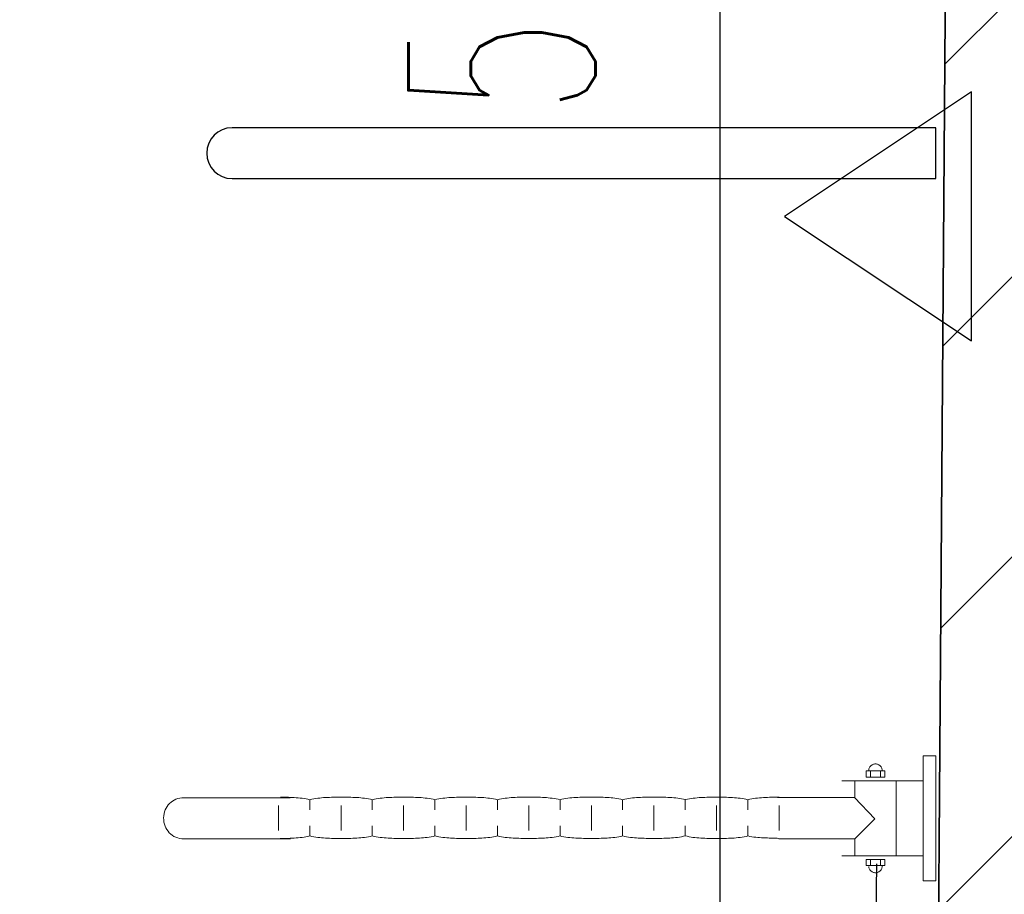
# Model space of a CAD drawing. Header units: millimetres. Extents: x 19887 to 192597, y -14203 to 39042.
# Tile 40 of 256: x 25873 to 25952, y -10057 to -9986. Entities that reach past the tile are written whole.
import ezdxf

# ---------------------------------------------------------------- set-up
doc = ezdxf.new("R2010")
doc.units = ezdxf.units.MM
doc.linetypes.add('ACAD_ISO03W100', pattern=[30, 12, -18])
doc.layers.get('Defpoints').update_dxf_attribs({"color": 4})
doc.layers.add('A_DBA_URZADZENIA SANITARNE', color=5, linetype='Continuous', lineweight=25)
doc.layers.add('Basen_rzut_poziom_1_obrys', color=252, linetype='Continuous', lineweight=35)
for name, color, linetype in [('Sufit podwieszany', 252, 'Continuous'), ('Wymiarowanie', 3, 'Continuous'), ('Wypełnienie', 252, 'Continuous')]:
    doc.layers.add(name, color=color, linetype=linetype)
doc.styles.add('ROMANS', font='romans.shx', dxfattribs={"width": 0.6})
doc.styles.get("Standard").update_dxf_attribs({"font": 'arial.ttf'})
doc.dimstyles.new('000001FB70622F18', dxfattribs={"dimtxt": 20, "dimasz": 5, "dimexe": 5, "dimexo": 1, "dimgap": 20, "dimtad": 1, "dimtoh": 1, "dimdec": 0, "dimtxsty": 'Standard', "dimblk": 'OBLIQUE', "dimcen": 0, "dimdle": 5, "dimclrd": 252, "dimclre": 252, "dimclrt": 252, "dimadec": 0, "dimazin": 0, "dimtfac": 1, "dimtdec": 0, "dimtmove": 0, "dimatfit": 3, "dimldrblk": 'OBLIQUE', "dimfxl": 150, "dimfxlon": 1, "dimlwd": 25, "dimlwe": 25, "dimarcsym": 1})

# ---------------------------------------------------------------- blocks, each defined once
blk = doc.blocks.new('_Oblique')
at = {"color": 0, "linetype": 'ByBlock', "lineweight": -2}
blk.add_line((-0.5, -0.5), (0.5, 0.5), dxfattribs=at)
blk = doc.blocks.new('*D707')
at = {"layer": 'Defpoints', "color": 0}
for p in [(3043.025, -3822.924), (3022.856, -4396.3), (3038.867, -4396.3)]:
    blk.add_point(p, dxfattribs=at)
at = {"layer": 'Wymiarowanie', "color": 252, "linetype": 'Continuous', "lineweight": 25}
for p, q in [((3022.856, -3817.924), (3022.856, -4401.3)), ((3042.025, -3822.924), (3017.856, -3822.924)), ((3037.867, -4396.3), (3017.856, -4396.3))]:
    blk.add_line(p, q, dxfattribs=at)
at = {"layer": 'Wymiarowanie', "color": 252, "linetype": 'ByBlock', "lineweight": 25, "xscale": 5, "yscale": 5, "zscale": 5}
for p, rotation in [((3022.856, -3822.924), 90), ((3022.856, -4396.3), 270)]:
    blk.add_blockref('_Oblique', p, dxfattribs=dict(at, rotation=rotation))
at = {"layer": 'Wymiarowanie', "color": 252, "insert": (3005.356, -4109.612), "char_height": 15, "attachment_point": 5, "rotation": 90, "style": 'ROMANS'}
blk.add_mtext('573', dxfattribs=at)
blk = doc.blocks.new('G$CF5E15B28')
at = {"layer": 'Wypełnienie'}
h = blk.add_hatch(dxfattribs=at)
h.set_pattern_fill('ANSI31', color=253, scale=5, angle=90)
h.set_pattern_definition([(45, (3252.028, -2175.285), (-11.22532, 11.22532), [])])
h.paths.add_polyline_path([(3082.99, -3823.077), (3100.147, -3823.076), (3100.098, -3814.694), (3097.789, -3814.694), (3097.789, -3781.139), (3082.328, -3781.139), (3082.328, -3793.381), (2887.69, -3793.381), (2887.69, -3797.196), (2892.128, -3797.196), (2892.128, -3821.83), (3043.025, -3822.924), (3038.867, -4396.3), (2895.448, -4396.3), (2895.448, -4415.787), (2892.631, -4415.787), (2892.631, -4424.887), (3113.879, -4424.338), (3113.879, -4414.978), (3110.229, -4414.978), (3110.229, -4389.643), (3077.549, -4389.643)])
at = {"layer": 'Basen_rzut_poziom_1_obrys', "color": 253, "elevation": 0}
blk.add_lwpolyline([(2895.448, -4396.3), (3038.867, -4396.3), (3043.025, -3822.924)], dxfattribs=at)
at = {"layer": 'Sufit podwieszany', "color": 253, "linetype": 'ACAD_ISO03W100', "ltscale": 5, "elevation": 0}
blk.add_lwpolyline([(2890.448, -4391.3), (3033.903, -4391.3), (3037.989, -3827.887)], dxfattribs=at)
at = {"layer": 'Wymiarowanie', "color": 253}
dim = blk.add_linear_dim(base=(3022.856, -4396.3, 0), p1=(3043.025, -3822.924, 0), p2=(3038.867, -4396.3, 0), angle=90, dimstyle='000001FB70622F18', override={"dimtxt": 15, "dimgap": 10, "dimtxsty": 'ROMANS'}, dxfattribs=at)
dim.commit()
dim.dimension.update_dxf_attribs({"geometry": '*D707', "text_midpoint": (3005.356, -4109.612, 0)})

msp = doc.modelspace()

# ---------------------------------------------------------------- linework, layer by layer
at = {"layer": 'A_DBA_URZADZENIA SANITARNE', "color": 4, "linetype": 'Continuous', "lineweight": 0}
for p, q in [((25945.972, -10055.541, 0), (25945.972, -10045.501, 0)), ((25945.972, -10045.501, 0), (25946.976, -10045.501, 0)), ((25946.976, -10045.501, 0), (25946.976, -10055.541, 0)), ((25941.722, -10046.356, 0), (25941.691, -10046.398, 0)), ((25941.758, -10046.317, 0), (25941.722, -10046.356, 0)), ((25941.796, -10046.282, 0), (25941.758, -10046.317, 0)), ((25941.839, -10046.251, 0), (25941.796, -10046.282, 0)), ((25941.883, -10046.223, 0), (25941.839, -10046.251, 0)), ((25941.931, -10046.2, 0), (25941.883, -10046.223, 0)), ((25941.981, -10046.182, 0), (25941.931, -10046.2, 0)), ((25942.034, -10046.168, 0), (25941.981, -10046.182, 0)), ((25942.088, -10046.16, 0), (25942.034, -10046.168, 0)), ((25942.144, -10046.157, 0), (25942.088, -10046.16, 0)), ((25942.199, -10046.16, 0), (25942.144, -10046.157, 0)), ((25942.253, -10046.168, 0), (25942.199, -10046.16, 0)), ((25942.305, -10046.182, 0), (25942.253, -10046.168, 0)), ((25942.356, -10046.2, 0), (25942.305, -10046.182, 0)), ((25942.403, -10046.223, 0), (25942.356, -10046.2, 0)), ((25942.449, -10046.251, 0), (25942.403, -10046.223, 0)), ((25942.491, -10046.282, 0), (25942.449, -10046.251, 0)), ((25942.53, -10046.317, 0), (25942.491, -10046.282, 0)), ((25942.565, -10046.356, 0), (25942.53, -10046.317, 0)), ((25942.596, -10046.398, 0), (25942.565, -10046.356, 0)), ((25942.897, -10046.725, 0), (25941.391, -10046.725, 0)), ((25941.391, -10046.725, 0), (25941.391, -10047.227, 0)), ((25941.609, -10046.593, 0), (25941.6, -10046.647, 0)), ((25941.622, -10046.541, 0), (25941.609, -10046.593, 0)), ((25941.64, -10046.491, 0), (25941.622, -10046.541, 0)), ((25941.663, -10046.443, 0), (25941.64, -10046.491, 0)), ((25941.691, -10046.398, 0), (25941.663, -10046.443, 0)), ((25941.747, -10046.721, 0), (25941.747, -10047.214, 0)), ((25942.54, -10046.721, 0), (25942.54, -10047.214, 0)), ((25942.624, -10046.443, 0), (25942.596, -10046.398, 0)), ((25942.647, -10046.491, 0), (25942.624, -10046.443, 0)), ((25942.665, -10046.541, 0), (25942.647, -10046.491, 0)), ((25942.679, -10046.593, 0), (25942.665, -10046.541, 0)), ((25942.687, -10046.647, 0), (25942.679, -10046.593, 0)), ((25942.69, -10046.703, 0), (25942.687, -10046.647, 0)), ((25942.897, -10047.227, 0), (25942.897, -10046.725, 0)), ((25945.966, -10047.509, 0), (25939.44, -10047.509, 0)), ((25940.478, -10047.541, 0), (25940.478, -10048.856, 0)), ((25941.391, -10047.227, 0), (25942.897, -10047.227, 0)), ((25943.791, -10047.541, 0), (25943.791, -10053.536, 0)), ((25885.317, -10049.566, 0), (25885.41, -10049.442, 0)), ((25885.41, -10049.442, 0), (25885.515, -10049.329, 0)), ((25885.515, -10049.329, 0), (25885.63, -10049.227, 0)), ((25885.63, -10049.227, 0), (25885.755, -10049.136, 0)), ((25885.755, -10049.136, 0), (25885.889, -10049.058, 0)), ((25885.889, -10049.058, 0), (25886.03, -10048.992, 0)), ((25886.03, -10048.992, 0), (25886.18, -10048.939, 0)), ((25886.18, -10048.939, 0), (25886.336, -10048.901, 0)), ((25886.336, -10048.901, 0), (25886.497, -10048.878, 0)), ((25886.497, -10048.878, 0), (25895.201, -10048.87, 0)), ((25894.251, -10051.491, 0), (25894.251, -10049.483, 0)), ((25894.57, -10048.832, 0), (25894.413, -10048.831, 0)), ((25894.728, -10048.833, 0), (25894.57, -10048.832, 0)), ((25894.885, -10048.834, 0), (25894.728, -10048.833, 0)), ((25895.043, -10048.837, 0), (25894.885, -10048.834, 0)), ((25895.2, -10048.841, 0), (25895.043, -10048.837, 0)), ((25895.357, -10048.847, 0), (25895.2, -10048.841, 0)), ((25895.514, -10048.855, 0), (25895.357, -10048.847, 0)), ((25895.672, -10048.866, 0), (25895.514, -10048.855, 0)), ((25895.829, -10048.879, 0), (25895.672, -10048.866, 0)), ((25895.987, -10048.895, 0), (25895.829, -10048.879, 0)), ((25896.144, -10048.914, 0), (25895.987, -10048.895, 0)), ((25896.302, -10048.938, 0), (25896.144, -10048.914, 0)), ((25896.459, -10048.965, 0), (25896.302, -10048.938, 0)), ((25896.616, -10048.996, 0), (25896.459, -10048.965, 0)), ((25896.774, -10049.032, 0), (25896.616, -10048.996, 0)), ((25896.76, -10049.842, 0), (25896.76, -10049.038, 0)), ((25896.93, -10048.996, 0), (25896.774, -10049.032, 0)), ((25897.087, -10048.965, 0), (25896.93, -10048.996, 0)), ((25897.243, -10048.938, 0), (25897.087, -10048.965, 0)), ((25897.4, -10048.914, 0), (25897.243, -10048.938, 0)), ((25897.556, -10048.895, 0), (25897.4, -10048.914, 0)), ((25897.713, -10048.879, 0), (25897.556, -10048.895, 0)), ((25897.869, -10048.865, 0), (25897.713, -10048.879, 0)), ((25898.025, -10048.855, 0), (25897.869, -10048.865, 0)), ((25898.182, -10048.847, 0), (25898.025, -10048.855, 0)), ((25898.338, -10048.841, 0), (25898.182, -10048.847, 0)), ((25898.495, -10048.836, 0), (25898.338, -10048.841, 0)), ((25898.651, -10048.833, 0), (25898.495, -10048.836, 0)), ((25898.808, -10048.832, 0), (25898.651, -10048.833, 0)), ((25898.964, -10048.831, 0), (25898.808, -10048.832, 0)), ((25899.12, -10048.831, 0), (25898.964, -10048.831, 0)), ((25899.277, -10048.831, 0), (25899.12, -10048.831, 0)), ((25899.271, -10051.491, 0), (25899.271, -10049.483, 0)), ((25899.434, -10048.831, 0), (25899.277, -10048.831, 0)), ((25899.591, -10048.831, 0), (25899.434, -10048.831, 0)), ((25899.748, -10048.832, 0), (25899.591, -10048.831, 0)), ((25899.905, -10048.833, 0), (25899.748, -10048.832, 0)), ((25900.062, -10048.836, 0), (25899.905, -10048.833, 0)), ((25900.219, -10048.84, 0), (25900.062, -10048.836, 0)), ((25900.375, -10048.846, 0), (25900.219, -10048.84, 0)), ((25900.532, -10048.854, 0), (25900.375, -10048.846, 0)), ((25900.689, -10048.865, 0), (25900.532, -10048.854, 0)), ((25900.846, -10048.878, 0), (25900.689, -10048.865, 0)), ((25901.003, -10048.894, 0), (25900.846, -10048.878, 0)), ((25901.16, -10048.914, 0), (25901.003, -10048.894, 0)), ((25901.317, -10048.937, 0), (25901.16, -10048.914, 0)), ((25901.474, -10048.964, 0), (25901.317, -10048.937, 0)), ((25901.631, -10048.995, 0), (25901.474, -10048.964, 0)), ((25901.787, -10049.031, 0), (25901.631, -10048.995, 0)), ((25901.78, -10049.842, 0), (25901.78, -10049.038, 0)), ((25901.944, -10048.995, 0), (25901.787, -10049.031, 0)), ((25902.101, -10048.964, 0), (25901.944, -10048.995, 0)), ((25902.258, -10048.937, 0), (25902.101, -10048.964, 0)), ((25902.415, -10048.914, 0), (25902.258, -10048.937, 0)), ((25902.572, -10048.894, 0), (25902.415, -10048.914, 0)), ((25902.729, -10048.878, 0), (25902.572, -10048.894, 0)), ((25902.886, -10048.865, 0), (25902.729, -10048.878, 0)), ((25903.043, -10048.854, 0), (25902.886, -10048.865, 0)), ((25903.2, -10048.846, 0), (25903.043, -10048.854, 0)), ((25903.357, -10048.84, 0), (25903.2, -10048.846, 0)), ((25903.514, -10048.836, 0), (25903.357, -10048.84, 0)), ((25903.67, -10048.833, 0), (25903.514, -10048.836, 0)), ((25903.828, -10048.831, 0), (25903.67, -10048.833, 0)), ((25903.984, -10048.83, 0), (25903.828, -10048.831, 0)), ((25904.141, -10048.83, 0), (25903.984, -10048.83, 0)), ((25904.298, -10048.83, 0), (25904.141, -10048.83, 0)), ((25904.291, -10051.491, 0), (25904.291, -10049.483, 0)), ((25904.455, -10048.83, 0), (25904.298, -10048.83, 0)), ((25904.612, -10048.83, 0), (25904.455, -10048.83, 0)), ((25904.769, -10048.831, 0), (25904.612, -10048.83, 0)), ((25904.926, -10048.833, 0), (25904.769, -10048.831, 0)), ((25905.083, -10048.836, 0), (25904.926, -10048.833, 0)), ((25905.24, -10048.84, 0), (25905.083, -10048.836, 0)), ((25905.397, -10048.846, 0), (25905.24, -10048.84, 0)), ((25905.553, -10048.854, 0), (25905.397, -10048.846, 0)), ((25905.711, -10048.865, 0), (25905.553, -10048.854, 0)), ((25905.867, -10048.878, 0), (25905.711, -10048.865, 0)), ((25906.024, -10048.894, 0), (25905.867, -10048.878, 0)), ((25906.181, -10048.913, 0), (25906.024, -10048.894, 0)), ((25906.338, -10048.936, 0), (25906.181, -10048.913, 0)), ((25906.495, -10048.963, 0), (25906.338, -10048.936, 0)), ((25906.652, -10048.995, 0), (25906.495, -10048.963, 0)), ((25906.809, -10049.03, 0), (25906.652, -10048.995, 0)), ((25906.799, -10049.842, 0), (25906.799, -10049.038, 0)), ((25906.965, -10048.995, 0), (25906.809, -10049.03, 0)), ((25907.122, -10048.963, 0), (25906.965, -10048.995, 0)), ((25907.278, -10048.936, 0), (25907.122, -10048.963, 0)), ((25907.434, -10048.913, 0), (25907.278, -10048.936, 0)), ((25907.591, -10048.894, 0), (25907.434, -10048.913, 0)), ((25907.747, -10048.877, 0), (25907.591, -10048.894, 0)), ((25907.904, -10048.864, 0), (25907.747, -10048.877, 0)), ((25908.06, -10048.853, 0), (25907.904, -10048.864, 0)), ((25908.217, -10048.845, 0), (25908.06, -10048.853, 0)), ((25908.373, -10048.839, 0), (25908.217, -10048.845, 0)), ((25908.529, -10048.835, 0), (25908.373, -10048.839, 0)), ((25908.686, -10048.832, 0), (25908.529, -10048.835, 0)), ((25908.842, -10048.83, 0), (25908.686, -10048.832, 0)), ((25908.999, -10048.829, 0), (25908.842, -10048.83, 0)), ((25909.155, -10048.829, 0), (25908.999, -10048.829, 0)), ((25909.311, -10048.829, 0), (25909.155, -10048.829, 0)), ((25909.31, -10051.491, 0), (25909.31, -10049.483, 0)), ((25909.468, -10048.829, 0), (25909.311, -10048.829, 0)), ((25909.625, -10048.829, 0), (25909.468, -10048.829, 0)), ((25909.781, -10048.83, 0), (25909.625, -10048.829, 0)), ((25909.938, -10048.832, 0), (25909.781, -10048.83, 0)), ((25910.094, -10048.835, 0), (25909.938, -10048.832, 0)), ((25910.251, -10048.839, 0), (25910.094, -10048.835, 0)), ((25910.408, -10048.845, 0), (25910.251, -10048.839, 0)), ((25910.564, -10048.853, 0), (25910.408, -10048.845, 0)), ((25910.721, -10048.864, 0), (25910.564, -10048.853, 0)), ((25910.877, -10048.877, 0), (25910.721, -10048.864, 0)), ((25911.034, -10048.893, 0), (25910.877, -10048.877, 0)), ((25911.19, -10048.913, 0), (25911.034, -10048.893, 0)), ((25911.347, -10048.936, 0), (25911.19, -10048.913, 0)), ((25911.503, -10048.963, 0), (25911.347, -10048.936, 0)), ((25911.66, -10048.994, 0), (25911.503, -10048.963, 0)), ((25911.816, -10049.029, 0), (25911.66, -10048.994, 0)), ((25911.974, -10048.994, 0), (25911.816, -10049.029, 0)), ((25911.819, -10049.842, 0), (25911.819, -10049.038, 0)), ((25912.132, -10048.963, 0), (25911.974, -10048.994, 0)), ((25912.29, -10048.936, 0), (25912.132, -10048.963, 0)), ((25912.447, -10048.913, 0), (25912.29, -10048.936, 0)), ((25912.605, -10048.893, 0), (25912.447, -10048.913, 0)), ((25912.763, -10048.877, 0), (25912.605, -10048.893, 0)), ((25912.921, -10048.863, 0), (25912.763, -10048.877, 0)), ((25913.078, -10048.853, 0), (25912.921, -10048.863, 0)), ((25913.236, -10048.845, 0), (25913.078, -10048.853, 0)), ((25913.394, -10048.838, 0), (25913.236, -10048.845, 0)), ((25913.552, -10048.834, 0), (25913.394, -10048.838, 0)), ((25913.71, -10048.831, 0), (25913.552, -10048.834, 0)), ((25913.867, -10048.829, 0), (25913.71, -10048.831, 0)), ((25914.025, -10048.828, 0), (25913.867, -10048.829, 0)), ((25914.183, -10048.828, 0), (25914.025, -10048.828, 0)), ((25914.34, -10048.828, 0), (25914.183, -10048.828, 0)), ((25914.33, -10051.491, 0), (25914.33, -10049.483, 0)), ((25914.496, -10048.828, 0), (25914.34, -10048.828, 0)), ((25914.652, -10048.828, 0), (25914.496, -10048.828, 0)), ((25914.808, -10048.829, 0), (25914.652, -10048.828, 0)), ((25914.964, -10048.831, 0), (25914.808, -10048.829, 0)), ((25915.12, -10048.834, 0), (25914.964, -10048.831, 0)), ((25915.275, -10048.838, 0), (25915.12, -10048.834, 0)), ((25915.431, -10048.844, 0), (25915.275, -10048.838, 0)), ((25915.587, -10048.852, 0), (25915.431, -10048.844, 0)), ((25915.743, -10048.863, 0), (25915.587, -10048.852, 0)), ((25915.899, -10048.876, 0), (25915.743, -10048.863, 0)), ((25916.055, -10048.893, 0), (25915.899, -10048.876, 0)), ((25916.211, -10048.912, 0), (25916.055, -10048.893, 0)), ((25916.367, -10048.935, 0), (25916.211, -10048.912, 0)), ((25916.523, -10048.962, 0), (25916.367, -10048.935, 0)), ((25916.679, -10048.993, 0), (25916.523, -10048.962, 0)), ((25916.835, -10049.028, 0), (25916.679, -10048.993, 0)), ((25916.994, -10048.993, 0), (25916.835, -10049.028, 0)), ((25916.839, -10049.842, 0), (25916.839, -10049.038, 0)), ((25917.153, -10048.962, 0), (25916.994, -10048.993, 0)), ((25917.311, -10048.935, 0), (25917.153, -10048.962, 0)), ((25917.47, -10048.912, 0), (25917.311, -10048.935, 0)), ((25917.629, -10048.892, 0), (25917.47, -10048.912, 0)), ((25917.788, -10048.876, 0), (25917.629, -10048.892, 0)), ((25917.947, -10048.863, 0), (25917.788, -10048.876, 0)), ((25918.106, -10048.852, 0), (25917.947, -10048.863, 0)), ((25918.265, -10048.844, 0), (25918.106, -10048.852, 0)), ((25918.424, -10048.837, 0), (25918.265, -10048.844, 0)), ((25918.583, -10048.833, 0), (25918.424, -10048.837, 0)), ((25918.742, -10048.83, 0), (25918.583, -10048.833, 0)), ((25918.9, -10048.828, 0), (25918.742, -10048.83, 0)), ((25919.059, -10048.827, 0), (25918.9, -10048.828, 0)), ((25919.218, -10048.827, 0), (25919.059, -10048.827, 0)), ((25919.377, -10048.826, 0), (25919.218, -10048.827, 0)), ((25919.35, -10051.491, 0), (25919.35, -10049.483, 0)), ((25919.533, -10048.827, 0), (25919.377, -10048.826, 0)), ((25919.688, -10048.827, 0), (25919.533, -10048.827, 0)), ((25919.843, -10048.828, 0), (25919.688, -10048.827, 0)), ((25919.999, -10048.83, 0), (25919.843, -10048.828, 0)), ((25920.154, -10048.833, 0), (25919.999, -10048.83, 0)), ((25920.309, -10048.837, 0), (25920.154, -10048.833, 0)), ((25920.463, -10048.844, 0), (25920.309, -10048.837, 0)), ((25920.619, -10048.852, 0), (25920.463, -10048.844, 0)), ((25920.774, -10048.863, 0), (25920.619, -10048.852, 0)), ((25920.93, -10048.876, 0), (25920.774, -10048.863, 0)), ((25921.085, -10048.892, 0), (25920.93, -10048.876, 0)), ((25921.242, -10048.911, 0), (25921.085, -10048.892, 0)), ((25921.398, -10048.934, 0), (25921.242, -10048.911, 0)), ((25921.555, -10048.961, 0), (25921.398, -10048.934, 0)), ((25921.713, -10048.992, 0), (25921.555, -10048.961, 0)), ((25921.871, -10049.027, 0), (25921.713, -10048.992, 0)), ((25921.859, -10049.842, 0), (25921.859, -10049.038, 0)), ((25922.028, -10048.992, 0), (25921.871, -10049.027, 0)), ((25922.185, -10048.961, 0), (25922.028, -10048.992, 0)), ((25922.342, -10048.934, 0), (25922.185, -10048.961, 0)), ((25922.499, -10048.911, 0), (25922.342, -10048.934, 0)), ((25922.656, -10048.892, 0), (25922.499, -10048.911, 0)), ((25922.813, -10048.876, 0), (25922.656, -10048.892, 0)), ((25922.97, -10048.862, 0), (25922.813, -10048.876, 0)), ((25923.127, -10048.851, 0), (25922.97, -10048.862, 0)), ((25923.284, -10048.843, 0), (25923.127, -10048.851, 0)), ((25923.441, -10048.837, 0), (25923.284, -10048.843, 0)), ((25923.598, -10048.832, 0), (25923.441, -10048.837, 0)), ((25923.756, -10048.829, 0), (25923.598, -10048.832, 0)), ((25923.912, -10048.827, 0), (25923.756, -10048.829, 0)), ((25924.07, -10048.826, 0), (25923.912, -10048.827, 0)), ((25924.227, -10048.826, 0), (25924.07, -10048.826, 0)), ((25924.384, -10048.826, 0), (25924.227, -10048.826, 0)), ((25924.37, -10051.491, 0), (25924.37, -10049.483, 0)), ((25924.542, -10048.826, 0), (25924.384, -10048.826, 0)), ((25924.699, -10048.826, 0), (25924.542, -10048.826, 0)), ((25924.857, -10048.827, 0), (25924.699, -10048.826, 0)), ((25925.015, -10048.829, 0), (25924.857, -10048.827, 0)), ((25925.172, -10048.832, 0), (25925.015, -10048.829, 0)), ((25925.33, -10048.837, 0), (25925.172, -10048.832, 0)), ((25925.488, -10048.843, 0), (25925.33, -10048.837, 0)), ((25925.645, -10048.851, 0), (25925.488, -10048.843, 0)), ((25925.803, -10048.862, 0), (25925.645, -10048.851, 0)), ((25925.96, -10048.875, 0), (25925.803, -10048.862, 0)), ((25926.118, -10048.892, 0), (25925.96, -10048.875, 0)), ((25926.276, -10048.911, 0), (25926.118, -10048.892, 0)), ((25926.433, -10048.934, 0), (25926.276, -10048.911, 0)), ((25926.591, -10048.961, 0), (25926.433, -10048.934, 0)), ((25926.749, -10048.991, 0), (25926.591, -10048.961, 0)), ((25926.907, -10049.026, 0), (25926.749, -10048.991, 0)), ((25926.878, -10049.842, 0), (25926.878, -10049.038, 0)), ((25927.06, -10048.991, 0), (25926.907, -10049.026, 0)), ((25927.214, -10048.961, 0), (25927.06, -10048.991, 0)), ((25927.369, -10048.935, 0), (25927.214, -10048.961, 0)), ((25927.524, -10048.912, 0), (25927.369, -10048.935, 0)), ((25927.68, -10048.893, 0), (25927.524, -10048.912, 0)), ((25927.836, -10048.877, 0), (25927.68, -10048.893, 0)), ((25927.993, -10048.865, 0), (25927.836, -10048.877, 0)), ((25928.15, -10048.855, 0), (25927.993, -10048.865, 0)), ((25928.306, -10048.847, 0), (25928.15, -10048.855, 0)), ((25928.463, -10048.841, 0), (25928.306, -10048.847, 0)), ((25928.619, -10048.837, 0), (25928.463, -10048.841, 0)), ((25928.775, -10048.835, 0), (25928.619, -10048.837, 0)), ((25928.93, -10048.833, 0), (25928.775, -10048.835, 0)), ((25929.085, -10048.833, 0), (25928.93, -10048.833, 0)), ((25929.239, -10048.832, 0), (25929.085, -10048.833, 0)), ((25929.393, -10048.832, 0), (25929.239, -10048.832, 0)), ((25929.55, -10048.832, 0), (25929.393, -10048.832, 0)), ((25929.393, -10051.489, 0), (25929.393, -10049.481, 0)), ((25929.709, -10048.833, 0), (25929.55, -10048.832, 0)), ((25929.868, -10048.833, 0), (25929.709, -10048.833, 0)), ((25930.027, -10048.835, 0), (25929.868, -10048.833, 0)), ((25930.187, -10048.838, 0), (25930.027, -10048.835, 0)), ((25930.347, -10048.842, 0), (25930.187, -10048.838, 0)), ((25930.507, -10048.848, 0), (25930.347, -10048.842, 0)), ((25930.667, -10048.855, 0), (25930.507, -10048.848, 0)), ((25930.826, -10048.866, 0), (25930.667, -10048.855, 0)), ((25930.984, -10048.879, 0), (25930.826, -10048.866, 0)), ((25931.141, -10048.895, 0), (25930.984, -10048.879, 0)), ((25931.297, -10048.915, 0), (25931.141, -10048.895, 0)), ((25931.451, -10048.938, 0), (25931.297, -10048.915, 0)), ((25931.604, -10048.965, 0), (25931.451, -10048.938, 0)), ((25931.755, -10048.997, 0), (25931.604, -10048.965, 0)), ((25931.904, -10049.033, 0), (25931.755, -10048.997, 0)), ((25931.9, -10049.842, 0), (25931.9, -10049.038, 0)), ((25932.06, -10048.997, 0), (25931.904, -10049.033, 0)), ((25932.216, -10048.965, 0), (25932.06, -10048.997, 0)), ((25932.372, -10048.938, 0), (25932.216, -10048.965, 0)), ((25932.529, -10048.915, 0), (25932.372, -10048.938, 0)), ((25932.687, -10048.895, 0), (25932.529, -10048.915, 0)), ((25932.844, -10048.879, 0), (25932.687, -10048.895, 0)), ((25933.002, -10048.866, 0), (25932.844, -10048.879, 0)), ((25933.161, -10048.855, 0), (25933.002, -10048.866, 0)), ((25933.319, -10048.847, 0), (25933.161, -10048.855, 0)), ((25933.478, -10048.841, 0), (25933.319, -10048.847, 0)), ((25933.636, -10048.837, 0), (25933.478, -10048.841, 0)), ((25933.795, -10048.834, 0), (25933.636, -10048.837, 0)), ((25933.953, -10048.833, 0), (25933.795, -10048.834, 0)), ((25934.111, -10048.832, 0), (25933.953, -10048.833, 0)), ((25934.269, -10048.832, 0), (25934.111, -10048.832, 0)), ((25934.427, -10048.832, 0), (25934.269, -10048.832, 0)), ((25934.292, -10048.862, 0), (25940.462, -10048.862, 0)), ((25934.411, -10051.491, 0), (25934.411, -10049.483, 0)), ((25940.462, -10048.862, 0), (25942.101, -10050.574, 0)), ((25885.035, -10050.485, 0), (25885.045, -10050.314, 0)), ((25885.045, -10050.314, 0), (25885.071, -10050.149, 0)), ((25885.071, -10050.149, 0), (25885.112, -10049.991, 0)), ((25885.112, -10049.991, 0), (25885.167, -10049.841, 0)), ((25885.167, -10049.841, 0), (25885.236, -10049.699, 0)), ((25885.236, -10049.699, 0), (25885.317, -10049.566, 0)), ((25885.042, -10050.657, 0), (25885.035, -10050.485, 0)), ((25885.064, -10050.825, 0), (25885.042, -10050.657, 0)), ((25885.102, -10050.987, 0), (25885.064, -10050.825, 0)), ((25885.154, -10051.141, 0), (25885.102, -10050.987, 0)), ((25942.101, -10050.574, 0), (25940.467, -10052.183, 0)), ((25885.22, -10051.289, 0), (25885.154, -10051.141, 0)), ((25885.299, -10051.429, 0), (25885.22, -10051.289, 0)), ((25885.391, -10051.559, 0), (25885.299, -10051.429, 0)), ((25885.494, -10051.679, 0), (25885.391, -10051.559, 0)), ((25885.609, -10051.789, 0), (25885.494, -10051.679, 0)), ((25885.734, -10051.886, 0), (25885.609, -10051.789, 0)), ((25885.869, -10051.971, 0), (25885.734, -10051.886, 0)), ((25896.76, -10051.935, 0), (25896.76, -10051.132, 0)), ((25901.78, -10051.935, 0), (25901.78, -10051.132, 0)), ((25906.799, -10051.935, 0), (25906.799, -10051.132, 0)), ((25911.819, -10051.935, 0), (25911.819, -10051.132, 0)), ((25916.839, -10051.935, 0), (25916.839, -10051.132, 0)), ((25921.859, -10051.935, 0), (25921.859, -10051.132, 0)), ((25926.878, -10051.935, 0), (25926.878, -10051.132, 0)), ((25931.9, -10051.935, 0), (25931.9, -10051.132, 0)), ((25886.012, -10052.042, 0), (25885.869, -10051.971, 0)), ((25886.165, -10052.1, 0), (25886.012, -10052.042, 0)), ((25886.324, -10052.141, 0), (25886.165, -10052.1, 0)), ((25886.491, -10052.167, 0), (25886.324, -10052.141, 0)), ((25886.664, -10052.176, 0), (25886.491, -10052.167, 0)), ((25895.219, -10052.176, 0), (25886.664, -10052.176, 0)), ((25894.557, -10052.136, 0), (25894.398, -10052.136, 0)), ((25894.715, -10052.135, 0), (25894.557, -10052.136, 0)), ((25894.873, -10052.133, 0), (25894.715, -10052.135, 0)), ((25895.032, -10052.131, 0), (25894.873, -10052.133, 0)), ((25895.19, -10052.126, 0), (25895.032, -10052.131, 0)), ((25895.349, -10052.12, 0), (25895.19, -10052.126, 0)), ((25895.507, -10052.112, 0), (25895.349, -10052.12, 0)), ((25895.665, -10052.101, 0), (25895.507, -10052.112, 0)), ((25895.824, -10052.088, 0), (25895.665, -10052.101, 0)), ((25895.982, -10052.072, 0), (25895.824, -10052.088, 0)), ((25896.141, -10052.052, 0), (25895.982, -10052.072, 0)), ((25896.299, -10052.029, 0), (25896.141, -10052.052, 0)), ((25896.457, -10052.002, 0), (25896.299, -10052.029, 0)), ((25896.616, -10051.971, 0), (25896.457, -10052.002, 0)), ((25896.774, -10051.935, 0), (25896.616, -10051.971, 0)), ((25896.931, -10051.971, 0), (25896.774, -10051.935, 0)), ((25897.087, -10052.002, 0), (25896.931, -10051.971, 0)), ((25897.243, -10052.029, 0), (25897.087, -10052.002, 0)), ((25897.4, -10052.052, 0), (25897.243, -10052.029, 0)), ((25897.556, -10052.072, 0), (25897.4, -10052.052, 0)), ((25897.713, -10052.088, 0), (25897.556, -10052.072, 0)), ((25897.869, -10052.101, 0), (25897.713, -10052.088, 0)), ((25898.025, -10052.111, 0), (25897.869, -10052.101, 0)), ((25898.182, -10052.12, 0), (25898.025, -10052.111, 0)), ((25898.339, -10052.126, 0), (25898.182, -10052.12, 0)), ((25898.495, -10052.13, 0), (25898.339, -10052.126, 0)), ((25898.651, -10052.133, 0), (25898.495, -10052.13, 0)), ((25898.808, -10052.135, 0), (25898.651, -10052.133, 0)), ((25898.964, -10052.135, 0), (25898.808, -10052.135, 0)), ((25899.12, -10052.136, 0), (25898.964, -10052.135, 0)), ((25899.277, -10052.136, 0), (25899.12, -10052.136, 0)), ((25899.433, -10052.136, 0), (25899.277, -10052.136, 0)), ((25899.59, -10052.135, 0), (25899.433, -10052.136, 0)), ((25899.747, -10052.135, 0), (25899.59, -10052.135, 0)), ((25899.904, -10052.133, 0), (25899.747, -10052.135, 0)), ((25900.062, -10052.13, 0), (25899.904, -10052.133, 0)), ((25900.219, -10052.126, 0), (25900.062, -10052.13, 0)), ((25900.376, -10052.12, 0), (25900.219, -10052.126, 0)), ((25900.533, -10052.111, 0), (25900.376, -10052.12, 0)), ((25900.691, -10052.101, 0), (25900.533, -10052.111, 0)), ((25900.847, -10052.088, 0), (25900.691, -10052.101, 0)), ((25901.004, -10052.071, 0), (25900.847, -10052.088, 0)), ((25901.16, -10052.052, 0), (25901.004, -10052.071, 0)), ((25901.315, -10052.029, 0), (25901.16, -10052.052, 0)), ((25901.471, -10052.002, 0), (25901.315, -10052.029, 0)), ((25901.625, -10051.971, 0), (25901.471, -10052.002, 0)), ((25901.779, -10051.935, 0), (25901.625, -10051.971, 0)), ((25901.937, -10051.97, 0), (25901.779, -10051.935, 0)), ((25902.094, -10052.002, 0), (25901.937, -10051.97, 0)), ((25902.252, -10052.028, 0), (25902.094, -10052.002, 0)), ((25902.409, -10052.052, 0), (25902.252, -10052.028, 0)), ((25902.567, -10052.071, 0), (25902.409, -10052.052, 0)), ((25902.724, -10052.087, 0), (25902.567, -10052.071, 0)), ((25902.881, -10052.1, 0), (25902.724, -10052.087, 0)), ((25903.039, -10052.111, 0), (25902.881, -10052.1, 0)), ((25903.196, -10052.119, 0), (25903.039, -10052.111, 0)), ((25903.353, -10052.125, 0), (25903.196, -10052.119, 0)), ((25903.511, -10052.13, 0), (25903.353, -10052.125, 0)), ((25903.668, -10052.132, 0), (25903.511, -10052.13, 0)), ((25903.826, -10052.134, 0), (25903.668, -10052.132, 0)), ((25903.983, -10052.135, 0), (25903.826, -10052.134, 0)), ((25904.141, -10052.135, 0), (25903.983, -10052.135, 0)), ((25904.298, -10052.135, 0), (25904.141, -10052.135, 0)), ((25904.455, -10052.135, 0), (25904.298, -10052.135, 0)), ((25904.613, -10052.135, 0), (25904.455, -10052.135, 0)), ((25904.77, -10052.134, 0), (25904.613, -10052.135, 0)), ((25904.928, -10052.132, 0), (25904.77, -10052.134, 0)), ((25905.085, -10052.129, 0), (25904.928, -10052.132, 0)), ((25905.243, -10052.125, 0), (25905.085, -10052.129, 0)), ((25905.4, -10052.119, 0), (25905.243, -10052.125, 0)), ((25905.557, -10052.111, 0), (25905.4, -10052.119, 0)), ((25905.715, -10052.1, 0), (25905.557, -10052.111, 0)), ((25905.872, -10052.087, 0), (25905.715, -10052.1, 0)), ((25906.03, -10052.071, 0), (25905.872, -10052.087, 0)), ((25906.187, -10052.051, 0), (25906.03, -10052.071, 0)), ((25906.345, -10052.028, 0), (25906.187, -10052.051, 0)), ((25906.502, -10052.001, 0), (25906.345, -10052.028, 0)), ((25906.659, -10051.97, 0), (25906.502, -10052.001, 0)), ((25906.816, -10051.934, 0), (25906.659, -10051.97, 0)), ((25906.973, -10051.97, 0), (25906.816, -10051.934, 0)), ((25907.128, -10052.001, 0), (25906.973, -10051.97, 0)), ((25907.284, -10052.028, 0), (25907.128, -10052.001, 0)), ((25907.44, -10052.051, 0), (25907.284, -10052.028, 0)), ((25907.596, -10052.071, 0), (25907.44, -10052.051, 0)), ((25907.752, -10052.087, 0), (25907.596, -10052.071, 0)), ((25907.908, -10052.1, 0), (25907.752, -10052.087, 0)), ((25908.064, -10052.11, 0), (25907.908, -10052.1, 0)), ((25908.22, -10052.119, 0), (25908.064, -10052.11, 0)), ((25908.376, -10052.125, 0), (25908.22, -10052.119, 0)), ((25908.532, -10052.129, 0), (25908.376, -10052.125, 0)), ((25908.688, -10052.131, 0), (25908.532, -10052.129, 0)), ((25908.844, -10052.133, 0), (25908.688, -10052.131, 0)), ((25908.999, -10052.134, 0), (25908.844, -10052.133, 0)), ((25909.155, -10052.134, 0), (25908.999, -10052.134, 0)), ((25909.311, -10052.134, 0), (25909.155, -10052.134, 0)), ((25909.468, -10052.134, 0), (25909.311, -10052.134, 0)), ((25909.626, -10052.134, 0), (25909.468, -10052.134, 0)), ((25909.783, -10052.133, 0), (25909.626, -10052.134, 0)), ((25909.941, -10052.131, 0), (25909.783, -10052.133, 0)), ((25910.099, -10052.129, 0), (25909.941, -10052.131, 0)), ((25910.257, -10052.125, 0), (25910.099, -10052.129, 0)), ((25910.414, -10052.119, 0), (25910.257, -10052.125, 0)), ((25910.572, -10052.11, 0), (25910.414, -10052.119, 0)), ((25910.73, -10052.1, 0), (25910.572, -10052.11, 0)), ((25910.887, -10052.087, 0), (25910.73, -10052.1, 0)), ((25911.044, -10052.071, 0), (25910.887, -10052.087, 0)), ((25911.2, -10052.051, 0), (25911.044, -10052.071, 0)), ((25911.356, -10052.028, 0), (25911.2, -10052.051, 0)), ((25911.512, -10052, 0), (25911.356, -10052.028, 0)), ((25911.667, -10051.969, 0), (25911.512, -10052, 0)), ((25911.822, -10051.933, 0), (25911.667, -10051.969, 0)), ((25911.978, -10051.969, 0), (25911.822, -10051.933, 0)), ((25912.135, -10052, 0), (25911.978, -10051.969, 0)), ((25912.291, -10052.028, 0), (25912.135, -10052, 0)), ((25912.447, -10052.051, 0), (25912.291, -10052.028, 0)), ((25912.604, -10052.07, 0), (25912.447, -10052.051, 0)), ((25912.76, -10052.086, 0), (25912.604, -10052.07, 0)), ((25912.917, -10052.1, 0), (25912.76, -10052.086, 0)), ((25913.073, -10052.11, 0), (25912.917, -10052.1, 0)), ((25913.23, -10052.118, 0), (25913.073, -10052.11, 0)), ((25913.386, -10052.124, 0), (25913.23, -10052.118, 0)), ((25913.542, -10052.128, 0), (25913.386, -10052.124, 0)), ((25913.699, -10052.131, 0), (25913.542, -10052.128, 0)), ((25913.855, -10052.132, 0), (25913.699, -10052.131, 0)), ((25914.011, -10052.133, 0), (25913.855, -10052.132, 0)), ((25914.168, -10052.133, 0), (25914.011, -10052.133, 0)), ((25914.324, -10052.133, 0), (25914.168, -10052.133, 0)), ((25914.481, -10052.133, 0), (25914.324, -10052.133, 0)), ((25914.638, -10052.133, 0), (25914.481, -10052.133, 0)), ((25914.794, -10052.132, 0), (25914.638, -10052.133, 0)), ((25914.952, -10052.131, 0), (25914.794, -10052.132, 0)), ((25915.108, -10052.128, 0), (25914.952, -10052.131, 0)), ((25915.265, -10052.124, 0), (25915.108, -10052.128, 0)), ((25915.422, -10052.118, 0), (25915.265, -10052.124, 0)), ((25915.579, -10052.11, 0), (25915.422, -10052.118, 0)), ((25915.736, -10052.099, 0), (25915.579, -10052.11, 0)), ((25915.893, -10052.086, 0), (25915.736, -10052.099, 0)), ((25916.05, -10052.07, 0), (25915.893, -10052.086, 0)), ((25916.207, -10052.05, 0), (25916.05, -10052.07, 0)), ((25916.364, -10052.027, 0), (25916.207, -10052.05, 0)), ((25916.521, -10052, 0), (25916.364, -10052.027, 0)), ((25916.678, -10051.968, 0), (25916.521, -10052, 0)), ((25916.835, -10051.932, 0), (25916.678, -10051.968, 0)), ((25916.992, -10051.968, 0), (25916.835, -10051.932, 0)), ((25917.149, -10052, 0), (25916.992, -10051.968, 0)), ((25917.306, -10052.027, 0), (25917.149, -10052, 0)), ((25917.464, -10052.05, 0), (25917.306, -10052.027, 0)), ((25917.621, -10052.07, 0), (25917.464, -10052.05, 0)), ((25917.779, -10052.086, 0), (25917.621, -10052.07, 0)), ((25917.936, -10052.099, 0), (25917.779, -10052.086, 0)), ((25918.094, -10052.109, 0), (25917.936, -10052.099, 0)), ((25918.251, -10052.117, 0), (25918.094, -10052.109, 0)), ((25918.408, -10052.123, 0), (25918.251, -10052.117, 0)), ((25918.566, -10052.127, 0), (25918.408, -10052.123, 0)), ((25918.723, -10052.13, 0), (25918.566, -10052.127, 0)), ((25918.881, -10052.132, 0), (25918.723, -10052.13, 0)), ((25919.038, -10052.132, 0), (25918.881, -10052.132, 0)), ((25919.195, -10052.132, 0), (25919.038, -10052.132, 0)), ((25919.353, -10052.132, 0), (25919.195, -10052.132, 0)), ((25919.51, -10052.132, 0), (25919.353, -10052.132, 0)), ((25919.667, -10052.132, 0), (25919.51, -10052.132, 0)), ((25919.823, -10052.132, 0), (25919.667, -10052.132, 0)), ((25919.981, -10052.13, 0), (25919.823, -10052.132, 0)), ((25920.137, -10052.127, 0), (25919.981, -10052.13, 0)), ((25920.294, -10052.123, 0), (25920.137, -10052.127, 0)), ((25920.451, -10052.117, 0), (25920.294, -10052.123, 0)), ((25920.608, -10052.109, 0), (25920.451, -10052.117, 0)), ((25920.765, -10052.099, 0), (25920.608, -10052.109, 0)), ((25920.922, -10052.086, 0), (25920.765, -10052.099, 0)), ((25921.079, -10052.07, 0), (25920.922, -10052.086, 0)), ((25921.236, -10052.05, 0), (25921.079, -10052.07, 0)), ((25921.393, -10052.027, 0), (25921.236, -10052.05, 0)), ((25921.55, -10051.999, 0), (25921.393, -10052.027, 0)), ((25921.707, -10051.968, 0), (25921.55, -10051.999, 0)), ((25921.864, -10051.931, 0), (25921.707, -10051.968, 0)), ((25922.021, -10051.968, 0), (25921.864, -10051.931, 0)), ((25922.177, -10051.999, 0), (25922.021, -10051.968, 0)), ((25922.334, -10052.027, 0), (25922.177, -10051.999, 0)), ((25922.491, -10052.05, 0), (25922.334, -10052.027, 0)), ((25922.648, -10052.07, 0), (25922.491, -10052.05, 0)), ((25922.805, -10052.086, 0), (25922.648, -10052.07, 0)), ((25922.962, -10052.099, 0), (25922.805, -10052.086, 0)), ((25923.119, -10052.109, 0), (25922.962, -10052.099, 0)), ((25923.276, -10052.117, 0), (25923.119, -10052.109, 0)), ((25923.432, -10052.123, 0), (25923.276, -10052.117, 0)), ((25923.589, -10052.127, 0), (25923.432, -10052.123, 0)), ((25923.746, -10052.129, 0), (25923.589, -10052.127, 0)), ((25923.903, -10052.131, 0), (25923.746, -10052.129, 0)), ((25924.06, -10052.131, 0), (25923.903, -10052.131, 0)), ((25924.217, -10052.132, 0), (25924.06, -10052.131, 0)), ((25924.374, -10052.131, 0), (25924.217, -10052.132, 0)), ((25924.532, -10052.132, 0), (25924.374, -10052.131, 0)), ((25924.689, -10052.131, 0), (25924.532, -10052.132, 0)), ((25924.846, -10052.131, 0), (25924.689, -10052.131, 0)), ((25925.004, -10052.129, 0), (25924.846, -10052.131, 0)), ((25925.161, -10052.127, 0), (25925.004, -10052.129, 0)), ((25925.319, -10052.123, 0), (25925.161, -10052.127, 0)), ((25925.476, -10052.117, 0), (25925.319, -10052.123, 0)), ((25925.634, -10052.109, 0), (25925.476, -10052.117, 0)), ((25925.791, -10052.099, 0), (25925.634, -10052.109, 0)), ((25925.948, -10052.085, 0), (25925.791, -10052.099, 0)), ((25926.106, -10052.069, 0), (25925.948, -10052.085, 0)), ((25926.263, -10052.049, 0), (25926.106, -10052.069, 0)), ((25926.421, -10052.026, 0), (25926.263, -10052.049, 0)), ((25926.578, -10051.999, 0), (25926.421, -10052.026, 0)), ((25926.735, -10051.967, 0), (25926.578, -10051.999, 0)), ((25926.893, -10051.93, 0), (25926.735, -10051.967, 0)), ((25927.042, -10051.967, 0), (25926.893, -10051.93, 0)), ((25927.193, -10051.999, 0), (25927.042, -10051.967, 0)), ((25927.346, -10052.027, 0), (25927.193, -10051.999, 0)), ((25927.501, -10052.05, 0), (25927.346, -10052.027, 0)), ((25927.657, -10052.071, 0), (25927.501, -10052.05, 0)), ((25927.814, -10052.088, 0), (25927.657, -10052.071, 0)), ((25927.972, -10052.101, 0), (25927.814, -10052.088, 0)), ((25928.131, -10052.112, 0), (25927.972, -10052.101, 0)), ((25928.29, -10052.121, 0), (25928.131, -10052.112, 0)), ((25928.449, -10052.127, 0), (25928.29, -10052.121, 0)), ((25928.608, -10052.132, 0), (25928.449, -10052.127, 0)), ((25928.767, -10052.135, 0), (25928.608, -10052.132, 0)), ((25928.925, -10052.137, 0), (25928.767, -10052.135, 0)), ((25929.082, -10052.138, 0), (25928.925, -10052.137, 0)), ((25929.238, -10052.138, 0), (25929.082, -10052.138, 0)), ((25929.393, -10052.138, 0), (25929.238, -10052.138, 0)), ((25929.551, -10052.138, 0), (25929.393, -10052.138, 0)), ((25929.709, -10052.138, 0), (25929.551, -10052.138, 0)), ((25929.867, -10052.137, 0), (25929.709, -10052.138, 0)), ((25930.025, -10052.135, 0), (25929.867, -10052.137, 0)), ((25930.183, -10052.132, 0), (25930.025, -10052.135, 0)), ((25930.341, -10052.128, 0), (25930.183, -10052.132, 0)), ((25930.499, -10052.121, 0), (25930.341, -10052.128, 0)), ((25930.657, -10052.113, 0), (25930.499, -10052.121, 0)), ((25930.815, -10052.102, 0), (25930.657, -10052.113, 0)), ((25930.972, -10052.089, 0), (25930.815, -10052.102, 0)), ((25931.13, -10052.073, 0), (25930.972, -10052.089, 0)), ((25931.288, -10052.053, 0), (25931.13, -10052.073, 0)), ((25931.446, -10052.03, 0), (25931.288, -10052.053, 0)), ((25931.604, -10052.003, 0), (25931.446, -10052.03, 0)), ((25931.761, -10051.972, 0), (25931.604, -10052.003, 0)), ((25931.919, -10051.937, 0), (25931.761, -10051.972, 0)), ((25932.074, -10051.972, 0), (25931.919, -10051.937, 0)), ((25932.229, -10052, 0), (25932.074, -10051.972, 0)), ((25932.384, -10052.024, 0), (25932.229, -10052, 0)), ((25932.54, -10052.044, 0), (25932.384, -10052.024, 0)), ((25932.695, -10052.059, 0), (25932.54, -10052.044, 0)), ((25932.85, -10052.071, 0), (25932.695, -10052.059, 0)), ((25933.005, -10052.08, 0), (25932.85, -10052.071, 0)), ((25933.161, -10052.087, 0), (25933.005, -10052.08, 0)), ((25933.315, -10052.093, 0), (25933.161, -10052.087, 0)), ((25933.471, -10052.097, 0), (25933.315, -10052.093, 0)), ((25933.626, -10052.102, 0), (25933.471, -10052.097, 0)), ((25933.781, -10052.106, 0), (25933.626, -10052.102, 0)), ((25933.936, -10052.111, 0), (25933.781, -10052.106, 0)), ((25934.092, -10052.118, 0), (25933.936, -10052.111, 0)), ((25934.247, -10052.126, 0), (25934.092, -10052.118, 0)), ((25934.402, -10052.137, 0), (25934.247, -10052.126, 0)), ((25940.454, -10052.177, 0), (25934.401, -10052.177, 0)), ((25940.478, -10052.191, 0), (25940.478, -10053.536, 0)), ((25945.966, -10053.533, 0), (25939.44, -10053.533, 0)), ((25942.897, -10053.818, 0), (25941.391, -10053.818, 0)), ((25941.391, -10053.818, 0), (25941.391, -10054.319, 0)), ((25941.747, -10054.324, 0), (25941.747, -10053.83, 0)), ((25942.54, -10054.324, 0), (25942.54, -10053.83, 0)), ((25942.897, -10054.319, 0), (25942.897, -10053.818, 0)), ((25941.391, -10054.319, 0), (25942.897, -10054.319, 0)), ((25941.609, -10054.452, 0), (25941.6, -10054.397, 0)), ((25941.622, -10054.504, 0), (25941.609, -10054.452, 0)), ((25941.64, -10054.554, 0), (25941.622, -10054.504, 0)), ((25941.663, -10054.602, 0), (25941.64, -10054.554, 0)), ((25941.691, -10054.647, 0), (25941.663, -10054.602, 0)), ((25941.722, -10054.689, 0), (25941.691, -10054.647, 0)), ((25941.758, -10054.727, 0), (25941.722, -10054.689, 0)), ((25941.796, -10054.763, 0), (25941.758, -10054.727, 0)), ((25941.839, -10054.794, 0), (25941.796, -10054.763, 0)), ((25941.883, -10054.822, 0), (25941.839, -10054.794, 0)), ((25941.931, -10054.845, 0), (25941.883, -10054.822, 0)), ((25941.981, -10054.863, 0), (25941.931, -10054.845, 0)), ((25942.034, -10054.877, 0), (25941.981, -10054.863, 0)), ((25942.088, -10054.885, 0), (25942.034, -10054.877, 0)), ((25942.144, -10054.888, 0), (25942.088, -10054.885, 0)), ((25942.199, -10054.885, 0), (25942.144, -10054.888, 0)), ((25942.253, -10054.877, 0), (25942.199, -10054.885, 0)), ((25942.305, -10054.863, 0), (25942.253, -10054.877, 0)), ((25942.356, -10054.845, 0), (25942.305, -10054.863, 0)), ((25942.403, -10054.822, 0), (25942.356, -10054.845, 0)), ((25942.449, -10054.794, 0), (25942.403, -10054.822, 0)), ((25942.491, -10054.763, 0), (25942.449, -10054.794, 0)), ((25942.53, -10054.727, 0), (25942.491, -10054.763, 0)), ((25942.565, -10054.689, 0), (25942.53, -10054.727, 0)), ((25942.596, -10054.647, 0), (25942.565, -10054.689, 0)), ((25942.624, -10054.602, 0), (25942.596, -10054.647, 0)), ((25942.647, -10054.554, 0), (25942.624, -10054.602, 0)), ((25942.665, -10054.504, 0), (25942.647, -10054.554, 0)), ((25942.679, -10054.452, 0), (25942.665, -10054.504, 0)), ((25942.687, -10054.397, 0), (25942.679, -10054.452, 0)), ((25942.69, -10054.341, 0), (25942.687, -10054.397, 0)), ((25946.976, -10055.541, 0), (25945.972, -10055.541, 0))]:
    msp.add_line(p, q, dxfattribs=at)
at = {"layer": 'A_DBA_URZADZENIA SANITARNE', "color": 2, "elevation": 0}
msp.add_lwpolyline([(25949.838, -9992.228), (25934.838, -10002.228), (25949.838, -10012.228), (25949.838, -9992.228)], dxfattribs=at)
at = {"layer": 'A_DBA_URZADZENIA SANITARNE', "color": 4, "elevation": 0}
msp.add_lwpolyline([(25890.528, -9995.124, 1), (25890.528, -9999.198), (25946.976, -9999.198), (25946.976, -9995.124)], format="xyb", close=True, dxfattribs=at)

# ---------------------------------------------------------------- block references
msp.add_blockref('G$CF5E15B28', (22906.814, -5872.859, 0))

doc.saveas('drawing.dxf')
